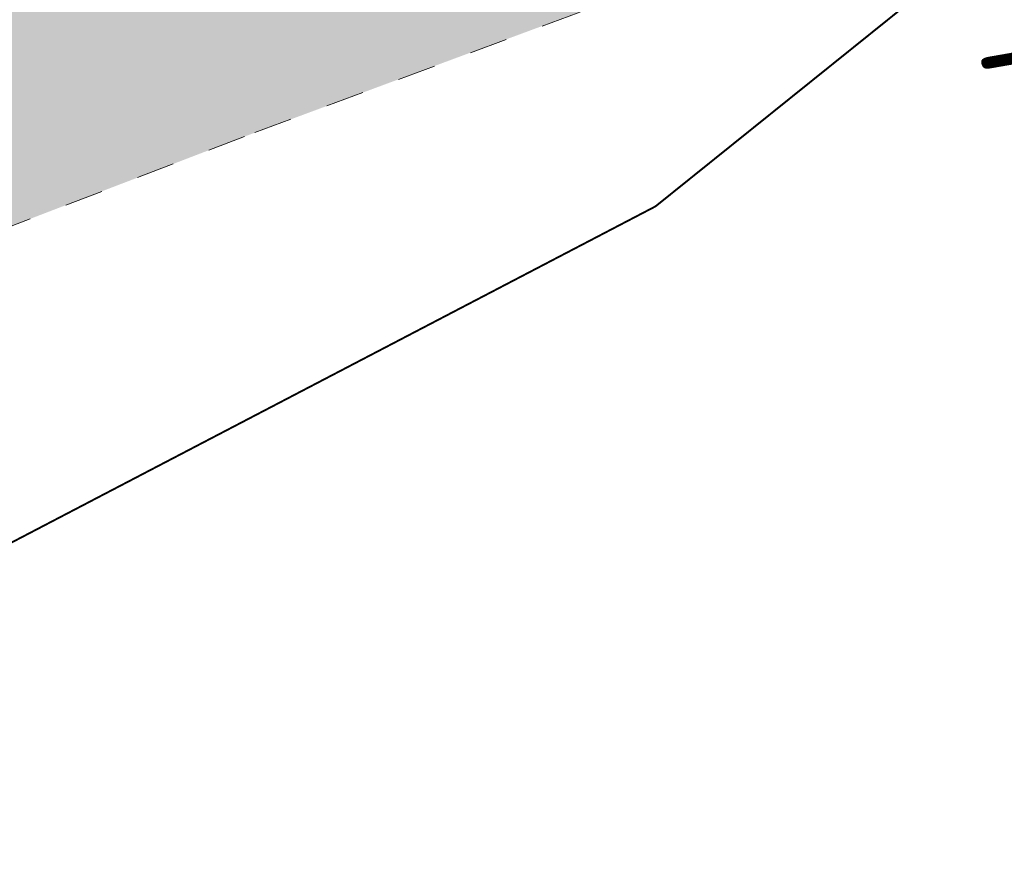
# Model space of a CAD drawing. Header units: metres. Extents: x 141698 to 145319, y 411539 to 418441.
# Tile 102 of 108: x 143879 to 143930, y 418064 to 418107. Entities that reach past the tile are written whole.
import ezdxf
from ezdxf.enums import TextEntityAlignment as Align

# ---------------------------------------------------------------- set-up
doc = ezdxf.new("R2010")
doc.units = ezdxf.units.M
doc.linetypes.add('CENTRE', pattern=[50, 31.25, -6.25, 6.25, -6.25])
doc.linetypes.add('XX-HIDDEN', pattern=[4, 2, -2])
doc.layers.get('0').update_dxf_attribs({"lineweight": 25})
doc.layers.add('B01-WA-OG-ZONE-G', color=7, linetype='XX-HIDDEN', lineweight=18)
doc.layers.add('X-XX-AL-VERWIJZING-DOORNWAARD', color=7, linetype='Continuous', lineweight=25)
doc.layers.add('buitenbeschermingszone binnenkant', color=14, linetype='CENTRE')
doc.layers.add('Situatiekaart_Bufferzone', color=254, linetype='Continuous')
doc.styles.add('NLCS-ISO-M1000-T25', font='NLCS-ISO.ttf', dxfattribs={"height": 2.5})

# ---------------------------------------------------------------- blocks, each defined once
blk = doc.blocks.new('*U88')
at = {"style": 'NLCS-ISO-M1000-T25'}
for tag, p in [('NUMMER2', (-26.39367951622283, 4.049551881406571)), ('NUMMER1', (7.909047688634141, -2.536873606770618))]:
    blk.add_attdef(tag, text='', height=2.5, rotation=169.1309883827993, dxfattribs=at).set_placement(p, align=Align.BOTTOM_CENTER)

msp = doc.modelspace()

# ---------------------------------------------------------------- hatches: boundary and pattern name
at = {"layer": 'Situatiekaart_Bufferzone', "transparency": 33554559}
h = msp.add_hatch(color=256, dxfattribs=at)
h.dxf.hatch_style = 1
edge = h.paths.add_edge_path(flags=0)
edge.add_line((143885.4630367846, 418115.2014588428), (143902.8254999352, 418121.6465642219))
edge.add_line((143902.8254999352, 418121.6465642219), (143927.5464494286, 418131.3487672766))
edge.add_line((143927.5464494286, 418131.3487672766), (143925.651134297, 418135.834143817))
edge.add_line((143925.651134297, 418135.834143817), (143901.0891559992, 418126.1943320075))
edge.add_line((143901.0891559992, 418126.1943320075), (143883.7435421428, 418119.7554812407))
edge.add_line((143883.7435421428, 418119.7554812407), (143870.0014971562, 418114.4789209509))
edge.add_line((143870.0014971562, 418114.4789209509), (143861.9656334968, 418111.5351105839))
edge.add_arc((143858.3474397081, 418122.6362202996), 11.67587098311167, 234.9326761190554, 288.0523854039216, ccw=False)
edge.add_arc((143857.5842671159, 418118.5919513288), 8.10726896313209, 130.4186292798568, 222.8361829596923, ccw=False)
edge.add_line((143852.3277776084, 418124.764238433), (143866.0910382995, 418134.486995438))
edge.add_line((143866.0910382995, 418134.486995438), (143874.8091546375, 418140.6457196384))
edge.add_line((143874.8091546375, 418140.6457196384), (143886.5145652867, 418148.012461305))
edge.add_line((143886.5145652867, 418148.012461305), (143898.7530701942, 418154.1515637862))
edge.add_line((143898.7530701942, 418154.1515637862), (143906.4458925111, 418157.6405745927))
edge.add_line((143906.4458925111, 418157.6405745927), (143915.3057634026, 418161.9419224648))
edge.add_line((143915.3057634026, 418161.9419224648), (143914.8109957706, 418163.1128196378))
edge.add_line((143914.8109957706, 418163.1128196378), (143905.9064387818, 418158.7897772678))
edge.add_line((143905.9064387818, 418158.7897772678), (143898.2061146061, 418155.2973640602))
edge.add_line((143898.2061146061, 418155.2973640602), (143885.8904509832, 418149.1195570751))
edge.add_line((143885.8904509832, 418149.1195570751), (143874.1043718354, 418141.7020470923))
edge.add_line((143874.1043718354, 418141.7020470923), (143865.3586132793, 418135.5237956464))
edge.add_line((143865.3586132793, 418135.5237956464), (143851.5082238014, 418125.7394883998))
edge.add_arc((143859.4950793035, 418117.6316376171), 11.38099754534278, 134.5692752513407, 202.9004874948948)
edge.add_arc((143859.4950793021, 418117.6316376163), 11.38099754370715, 202.9004874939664, 218.9387412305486)
edge.add_arc((143859.4950793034, 418117.631637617), 11.38099754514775, 218.938741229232, 289.7219942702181)
edge.add_line((143863.3356724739, 418106.9182371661), (143871.6954753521, 418109.9151009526))
edge.add_line((143871.6954753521, 418109.9151009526), (143885.4630367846, 418115.2014588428))
edge = h.paths.add_edge_path()
edge.add_line((143991.1662218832, 418142.1412976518), (144002.3409776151, 418148.1342018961))
edge.add_line((144002.3409776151, 418148.1342018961), (144017.5251671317, 418157.8694950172))
edge.add_line((144017.5251671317, 418157.8694950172), (144032.3143206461, 418166.6919100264))
edge.add_arc((144002.8002792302, 418179.1311093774), 32.02830500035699, 337.1461744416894, 398.3706695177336)
edge.add_arc((143998.2824212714, 418175.6891931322), 37.70706316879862, 38.20968881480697, 104.5099539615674)
edge.add_line((143988.8349846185, 418212.193556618), (143977.536017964, 418207.4445808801))
edge.add_line((143977.536017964, 418207.4445808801), (143962.4066617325, 418201.813920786))
edge.add_line((143962.4066617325, 418201.813920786), (143952.0649066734, 418196.8563543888))
edge.add_line((143952.0649066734, 418196.8563543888), (143935.7934990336, 418190.1402263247))
edge.add_line((143935.7934990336, 418190.1402263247), (143909.3637082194, 418177.1425223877))
edge.add_line((143909.3637082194, 418177.1425223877), (143899.531975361, 418172.3693486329))
edge.add_line((143899.531975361, 418172.3693486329), (143891.7430053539, 418168.8367309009))
edge.add_line((143891.7430053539, 418168.8367309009), (143878.5155945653, 418162.2015715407))
edge.add_line((143878.5155945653, 418162.2015715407), (143865.7762948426, 418154.1841569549))
edge.add_line((143865.7762948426, 418154.1841569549), (143856.703901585, 418147.7751615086))
edge.add_line((143856.703901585, 418147.7751615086), (143842.0617094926, 418137.4315024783))
edge.add_arc((143859.4950793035, 418117.6316376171), 26.38099754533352, 131.3632480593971, 202.9004874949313)
edge.add_arc((143859.4950793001, 418117.6316376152), 26.38099754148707, 202.9004874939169, 218.9387412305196)
edge.add_arc((143859.4950793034, 418117.631637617), 26.38099754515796, 218.9387412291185, 289.7219942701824)
edge.add_line((143868.3975220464, 418092.798121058), (143876.9154732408, 418095.8516786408))
edge.add_line((143876.9154732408, 418095.8516786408), (143890.7616636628, 418101.1682278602))
edge.add_line((143890.7616636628, 418101.1682278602), (143908.176047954, 418107.6326068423))
edge.add_line((143908.176047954, 418107.6326068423), (143935.0366493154, 418118.1745566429))
edge.add_line((143935.0366493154, 418118.1745566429), (143952.1631108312, 418125.5989202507))
edge.add_line((143952.1631108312, 418125.5989202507), (143958.6091577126, 418128.3215454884))
edge.add_line((143958.6091577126, 418128.3215454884), (143966.536364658, 418131.1079935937))
edge.add_line((143966.536364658, 418131.1079935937), (143977.3202000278, 418135.3080029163))
edge.add_line((143977.3202000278, 418135.3080029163), (143991.1662218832, 418142.1412976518))
edge = h.paths.add_edge_path(flags=0)
edge.add_line((143927.4540034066, 418136.5417138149), (143901.0891559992, 418126.1943320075))
edge.add_line((143901.0891559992, 418126.1943320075), (143883.7435421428, 418119.7554812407))
edge.add_line((143883.7435421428, 418119.7554812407), (143870.0014971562, 418114.4789209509))
edge.add_line((143870.0014971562, 418114.4789209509), (143861.9656334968, 418111.5351105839))
edge.add_arc((143858.3474397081, 418122.6362202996), 11.67587098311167, 234.9326761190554, 288.0523854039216, ccw=False)
edge.add_arc((143857.5842671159, 418118.5919513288), 8.10726896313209, 130.4186292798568, 222.8361829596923, ccw=False)
edge.add_line((143852.3277776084, 418124.764238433), (143866.0910382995, 418134.486995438))
edge.add_line((143866.0910382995, 418134.486995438), (143874.8091546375, 418140.6457196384))
edge.add_line((143874.8091546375, 418140.6457196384), (143886.5145652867, 418148.012461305))
edge.add_line((143886.5145652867, 418148.012461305), (143898.7530701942, 418154.1515637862))
edge.add_line((143898.7530701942, 418154.1515637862), (143906.4458925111, 418157.6405745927))
edge.add_line((143906.4458925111, 418157.6405745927), (143916.506372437, 418162.5248019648))
edge.add_line((143916.506372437, 418162.5248019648), (143942.4942489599, 418175.3051802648))
edge.add_line((143942.4942489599, 418175.3051802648), (143958.6900854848, 418181.9901158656))
edge.add_line((143958.6900854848, 418181.9901158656), (143968.7735070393, 418186.8238439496))
edge.add_line((143968.7735070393, 418186.8238439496), (143983.5279023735, 418192.3149556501))
edge.add_line((143983.5279023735, 418192.3149556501), (143994.9949040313, 418197.134556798))
edge.add_line((143994.9949040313, 418197.134556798), (144006.0973439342, 418201.5521170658))
edge.add_arc((144013.6023159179, 418187.6000370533), 15.84251056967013, 42.401531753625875, 118.2762797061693, ccw=False)
edge.add_arc((144015.3210197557, 418190.2731141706), 12.79681574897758, 23.972583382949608, 38.75029277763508, ccw=False)
edge.add_arc((144013.7614055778, 418194.2345629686), 13.31026494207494, -56.078340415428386, 5.336373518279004, ccw=False)
edge.add_line((144021.1893165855, 418183.1896867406), (144007.0714978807, 418174.7677540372))
edge.add_line((144007.0714978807, 418174.7677540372), (143992.2691201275, 418165.2772582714))
edge.add_line((143992.2691201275, 418165.2772582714), (143982.0723932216, 418159.8088606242))
edge.add_line((143982.0723932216, 418159.8088606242), (143969.3035026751, 418153.5071522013))
edge.add_line((143969.3035026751, 418153.5071522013), (143959.635033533, 418149.7415475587))
edge.add_line((143959.635033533, 418149.7415475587), (143951.4429791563, 418146.8620044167))
edge.add_line((143951.4429791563, 418146.8620044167), (143944.3466978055, 418143.8647387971))
edge.add_line((143944.3466978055, 418143.8647387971), (143927.4540034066, 418136.5417138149))
edge = h.paths.add_edge_path(flags=16)
edge.add_line((143946.2617801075, 418139.3894704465), (143953.1987489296, 418142.3194470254))
edge.add_line((143953.1987489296, 418142.3194470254), (143961.325913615, 418145.1761811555))
edge.add_line((143961.325913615, 418145.1761811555), (143971.267656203, 418149.048218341))
edge.add_line((143971.267656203, 418149.048218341), (143984.3004523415, 418155.4801695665))
edge.add_line((143984.3004523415, 418155.4801695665), (143994.7368039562, 418161.0770754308))
edge.add_line((143994.7368039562, 418161.0770754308), (144009.6327285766, 418170.6275484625))
edge.add_line((144009.6327285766, 418170.6275484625), (144023.9713330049, 418179.1811900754))
edge.add_arc((144015.3210197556, 418190.2731141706), 14.06622548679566, 307.9497743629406, 383.972583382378)
edge.add_arc((144015.3210197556, 418190.2731141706), 14.06622548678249, 23.97258338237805, 38.91581639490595)
edge.add_arc((144013.6023159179, 418187.6000370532), 17.11192030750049, 42.26665463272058, 118.0272910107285)
edge.add_line((144005.5615602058, 418202.705137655), (143994.5142804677, 418198.3095251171))
edge.add_line((143994.5142804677, 418198.3095251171), (143983.0603896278, 418193.4954344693))
edge.add_line((143983.0603896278, 418193.4954344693), (143968.2767382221, 418187.9934345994))
edge.add_line((143968.2767382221, 418187.9934345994), (143958.1731603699, 418183.1500441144))
edge.add_line((143958.1731603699, 418183.1500441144), (143941.9714274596, 418176.4626747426))
edge.add_line((143941.9714274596, 418176.4626747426), (143915.9490708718, 418163.6653397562))
edge.add_line((143915.9490708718, 418163.6653397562), (143905.9064387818, 418158.7897772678))
edge.add_line((143905.9064387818, 418158.7897772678), (143898.2061146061, 418155.2973640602))
edge.add_line((143898.2061146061, 418155.2973640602), (143885.8904509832, 418149.1195570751))
edge.add_line((143885.8904509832, 418149.1195570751), (143874.1043718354, 418141.7020470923))
edge.add_line((143874.1043718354, 418141.7020470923), (143865.3586132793, 418135.5237956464))
edge.add_line((143865.3586132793, 418135.5237956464), (143851.5082238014, 418125.7394883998))
edge.add_arc((143859.4950793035, 418117.6316376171), 11.38099754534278, 134.5692752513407, 202.9004874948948)
edge.add_arc((143859.4950793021, 418117.6316376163), 11.38099754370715, 202.9004874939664, 218.9387412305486)
edge.add_arc((143859.4950793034, 418117.631637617), 11.38099754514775, 218.938741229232, 289.7219942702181)
edge.add_line((143863.3356724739, 418106.9182371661), (143871.6954753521, 418109.9151009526))
edge.add_line((143871.6954753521, 418109.9151009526), (143885.4630367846, 418115.2014588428))
edge.add_line((143885.4630367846, 418115.2014588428), (143902.8254999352, 418121.6465642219))
edge.add_line((143902.8254999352, 418121.6465642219), (143929.3118109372, 418132.0416167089))
edge.add_line((143929.3118109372, 418132.0416167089), (143946.2617801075, 418139.3894704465))
edge = h.paths.add_edge_path(flags=0)
edge.add_line((143924.9130484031, 418141.3435400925), (143898.5920473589, 418131.0133666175))
edge.add_line((143898.5920473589, 418131.0133666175), (143881.252515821, 418124.5767736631))
edge.add_line((143881.252515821, 418124.5767736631), (143867.5196818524, 418119.3037501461))
edge.add_line((143867.5196818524, 418119.3037501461), (143861.4461172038, 418117.1653687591))
edge.add_arc((143860.9793719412, 418118.2049133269), 1.1395192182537, 130.6597921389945, 294.17961019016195, ccw=False)
edge.add_line((143860.2368997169, 418119.0693432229), (143865.7928750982, 418122.994241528))
edge.add_line((143865.7928750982, 418122.994241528), (143871.2736990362, 418126.8660507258))
edge.add_line((143871.2736990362, 418126.8660507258), (143879.7345598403, 418132.8430423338))
edge.add_line((143879.7345598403, 418132.8430423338), (143890.6892196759, 418139.7373027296))
edge.add_line((143890.6892196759, 418139.7373027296), (143902.2096379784, 418145.5161972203))
edge.add_line((143902.2096379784, 418145.5161972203), (143909.8326433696, 418148.9735431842))
edge.add_line((143909.8326433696, 418148.9735431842), (143920.0592262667, 418153.9384113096))
edge.add_line((143920.0592262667, 418153.9384113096), (143945.726210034, 418166.5609802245))
edge.add_line((143945.726210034, 418166.5609802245), (143961.8671711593, 418173.2232656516))
edge.add_line((143961.8671711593, 418173.2232656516), (143971.7630057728, 418177.9670694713))
edge.add_line((143971.7630057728, 418177.9670694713), (143986.2451260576, 418183.3568491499))
edge.add_line((143986.2451260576, 418183.3568491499), (143997.8341450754, 418188.2277344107))
edge.add_line((143997.8341450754, 418188.2277344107), (144014.3160804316, 418194.2417936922))
edge.add_line((144014.3160804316, 418194.2417936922), (144015.1147912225, 418194.5332336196))
edge.add_arc((144016.1772277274, 418190.3501646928), 4.31588194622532, 35.366590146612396, 104.2509307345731, ccw=False)
edge.add_arc((144015.9339569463, 418191.1757113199), 4.11769100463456, -54.99335082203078, 23.96489497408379, ccw=False)
edge.add_line((144018.2961589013, 418187.8029704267), (144004.2766186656, 418179.4396653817))
edge.add_line((144004.2766186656, 418179.4396653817), (143989.5080097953, 418169.970820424))
edge.add_line((143989.5080097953, 418169.970820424), (143979.3977834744, 418164.5488121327))
edge.add_line((143979.3977834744, 418164.5488121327), (143966.724158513, 418158.294119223))
edge.add_line((143966.724158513, 418158.294119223), (143957.1543365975, 418154.5669349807))
edge.add_line((143957.1543365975, 418154.5669349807), (143948.9388581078, 418151.6791581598))
edge.add_line((143948.9388581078, 418151.6791581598), (143941.7850675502, 418148.6576023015))
edge.add_line((143941.7850675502, 418148.6576023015), (143924.9130484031, 418141.3435400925))
edge = h.paths.add_edge_path(flags=0)
edge.add_line((143924.0463894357, 418142.8628300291), (143897.772660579, 418132.551209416))
edge.add_line((143897.772660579, 418132.551209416), (143880.4396865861, 418126.1170506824))
edge.add_line((143880.4396865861, 418126.1170506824), (143868.2865191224, 418121.4613229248))
edge.add_arc((143868.0953314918, 418121.7982621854), 0.3874026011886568, 130.020208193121, 299.5716433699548, ccw=False)
edge.add_line((143867.8462092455, 418122.0949419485), (143872.3667732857, 418125.3187256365))
edge.add_line((143872.3667732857, 418125.3187256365), (143880.7863807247, 418131.2665746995))
edge.add_line((143880.7863807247, 418131.2665746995), (143891.620650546, 418138.0850682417))
edge.add_line((143891.620650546, 418138.0850682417), (143903.0259168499, 418143.8061999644))
edge.add_line((143903.0259168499, 418143.8061999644), (143910.6377264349, 418147.2584681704))
edge.add_line((143910.6377264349, 418147.2584681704), (143920.8909455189, 418152.2362678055))
edge.add_line((143920.8909455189, 418152.2362678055), (143946.506471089, 418164.8335304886))
edge.add_line((143946.506471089, 418164.8335304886), (143962.6386324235, 418171.4921837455))
edge.add_line((143962.6386324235, 418171.4921837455), (143972.5043856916, 418176.2215673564))
edge.add_line((143972.5043856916, 418176.2215673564), (143986.9428440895, 418181.5950974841))
edge.add_line((143986.9428440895, 418181.5950974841), (143998.5262633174, 418186.4636291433))
edge.add_line((143998.5262633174, 418186.4636291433), (144013.531345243, 418191.9388024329))
edge.add_arc((144014.2924952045, 418189.9213825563), 2.156231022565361, -46.267588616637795, 110.67093035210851, ccw=False)
edge.add_line((144015.7830788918, 418188.36334132), (144003.1361957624, 418180.8188898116))
edge.add_line((144003.1361957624, 418180.8188898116), (143988.4039942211, 418171.373387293))
edge.add_line((143988.4039942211, 418171.373387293), (143978.3870269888, 418166.0013928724))
edge.add_line((143978.3870269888, 418166.0013928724), (143965.8161109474, 418159.7973889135))
edge.add_line((143965.8161109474, 418159.7973889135), (143956.3526438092, 418156.111626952))
edge.add_line((143956.3526438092, 418156.111626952), (143948.1119110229, 418153.2149731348))
edge.add_line((143948.1119110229, 418153.2149731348), (143940.8961179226, 418150.1672291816))
edge.add_line((143940.8961179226, 418150.1672291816), (143924.0463894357, 418142.8628300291))

# ---------------------------------------------------------------- linework, layer by layer
at = {"layer": 'B01-WA-OG-ZONE-G'}
msp.add_lwpolyline([(143935.0366493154, 418118.1745566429), (143908.176047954, 418107.6326068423), (143890.7616636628, 418101.1682278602), (143876.9154732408, 418095.8516786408), (143868.3975220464, 418092.798121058, -0.3190601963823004), (143838.9754549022, 418101.0514673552, -0.070094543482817), (143835.1933767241, 418107.3659528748, -0.3226888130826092), (143842.0617094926, 418137.4315024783), (143856.703901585, 418147.7751615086), (143865.7762948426, 418154.1841569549), (143878.5155945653, 418162.2015715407), (143891.7430053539, 418168.8367309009), (143899.531975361, 418172.3693486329), (143909.3637082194, 418177.1425223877), (143935.7934990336, 418190.1402263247)], format="xyb", dxfattribs=at)
at = {"layer": 'buitenbeschermingszone binnenkant', "ltscale": 0.25, "const_width": 0.1}
msp.add_lwpolyline([(144137.8383453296, 418322.2328412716), (144122.5130453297, 418317.2143722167), (144106.3410453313, 418303.4853722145), (144099.1370453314, 418296.2443722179), (144090.4990453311, 418287.5553722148), (144079.3670453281, 418274.7333722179), (144056.95804533, 418244.1743722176), (143984.6930453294, 418167.4943722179), (143956.6260453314, 418133.1823722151), (143912.2240453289, 418097.5193722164), (143870.4180453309, 418075.7003722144), (143850.3370453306, 418068.0583722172), (143827.5380453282, 418058.3813722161), (143787.9900453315, 418036.8643722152), (143727.6130453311, 418024.6363722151), (143662.5330453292, 418011.7403722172), (143610.4720453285, 418005.1453722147), (143523.6720453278, 418019.5613722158), (143446.5540453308, 418084.1903722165), (143375.9590453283, 418167.4453722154), (143343.4700453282, 418201.4383722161), (143271.0890453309, 418282.8043722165), (143236.6160453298, 418335.3173722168), (143230.2861815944, 418354.1622263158)], dxfattribs=at)

# ---------------------------------------------------------------- block references
at = {"layer": 'X-XX-AL-VERWIJZING-DOORNWAARD'}
ref = msp.add_blockref('*U88', (143931.6122927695, 418126.5973889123), dxfattribs=dict(at, xscale=2.5, yscale=2.5, zscale=2.5, rotation=303.775709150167))
ref.add_attrib('NUMMER1', 'PW-1', dxfattribs={"layer": '0', "height": 6.250000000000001, "rotation": 112.9066975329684, "style": 'NLCS-ISO-M1000-T25'}).set_placement((143937.3329955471, 418106.6360931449), align=Align.BOTTOM_CENTER)

doc.saveas('drawing.dxf')
